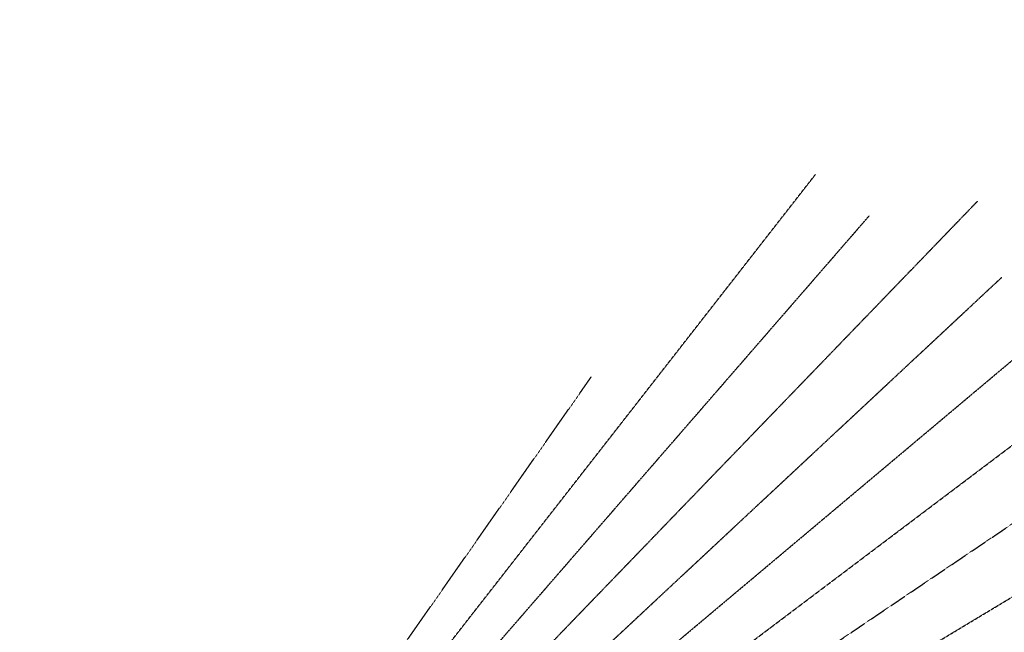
# Model space of a CAD drawing. Header units: feet. Extents: x 719681 to 872103, y 1414424 to 1527791.
# Tile 12 of 12: x 730057 to 821078, y 1471107 to 1527791. Entities that reach past the tile are written whole.
import ezdxf

# ---------------------------------------------------------------- set-up
doc = ezdxf.new("R2010")
doc.units = ezdxf.units.FT
doc.header["$LTSCALE"] = 100
doc.header["$MEASUREMENT"] = 0
doc.linetypes.add('HIDDEN2', pattern=[0.1875, 0.125, -0.0625])
doc.layers.add('FETCH-NNE', color=6, linetype='HIDDEN2')

msp = doc.modelspace()

# ---------------------------------------------------------------- linework, layer by layer
at = {"layer": 'FETCH-NNE', "color": 6}
for q in [(859312, 1527791), (865019, 1521026), (872103, 1515132), (803615, 1513461), (818602, 1510993), (808589, 1509642), (872103, 1504660), (820861, 1503966), (782906, 1494758)]:
    msp.add_line((730057, 1419144), q, dxfattribs=at)

doc.saveas('drawing.dxf')
